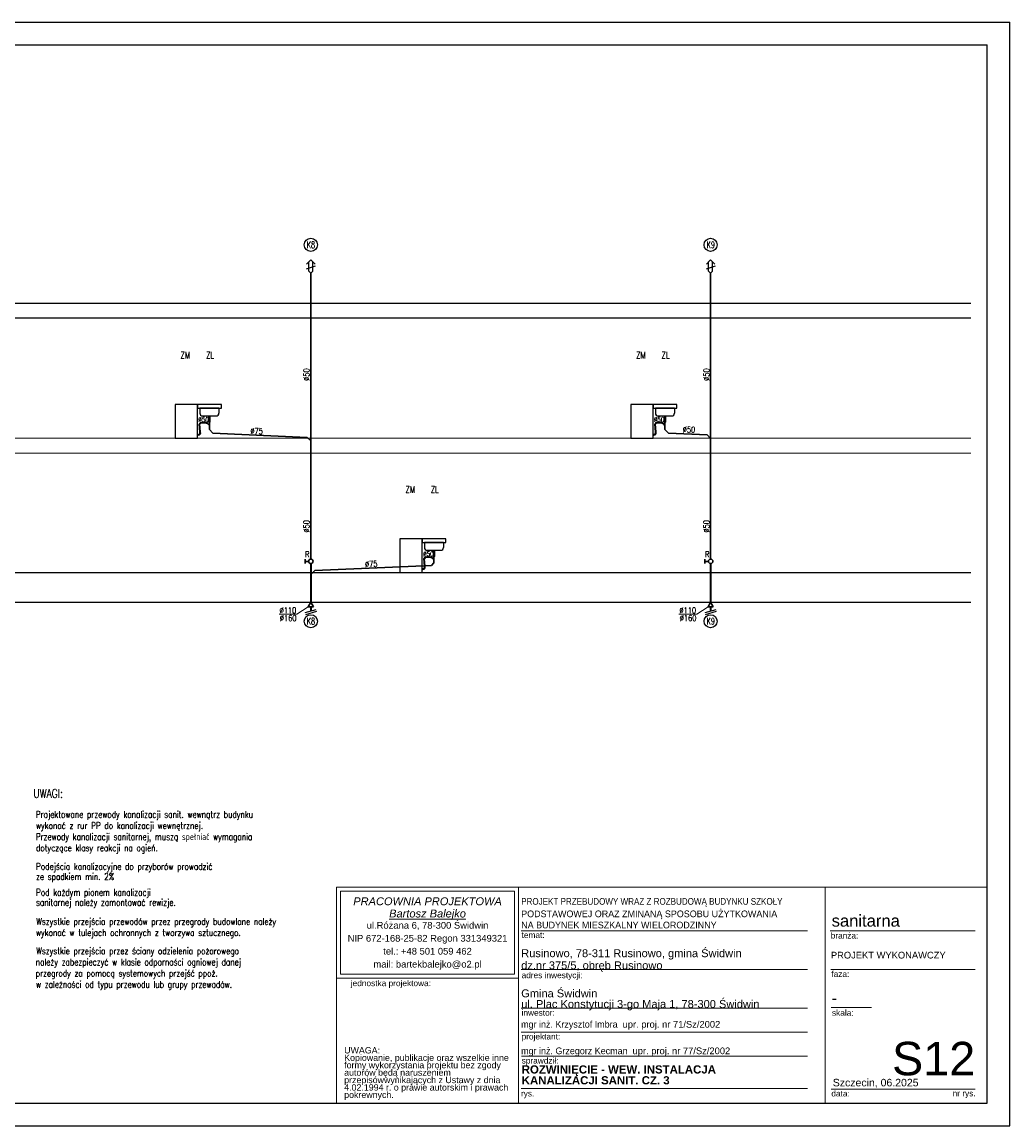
# Model space of a CAD drawing. Extents: x -220312 to -8310, y -91840 to 81907.
# Tile 128 of 128: x -34878 to -8310, y -58245 to -28545. Entities that reach past the tile are written whole.
import ezdxf

# ---------------------------------------------------------------- set-up
doc = ezdxf.new("R2010")
doc.units = 0
doc.header["$MEASUREMENT"] = 0
doc.linetypes.add('ACAD_ISO03W100', pattern=[30, 12, -18])
for name, color, linetype in [('#armatura', 7, 'Continuous'), ('#opisy', 252, 'Continuous'), ('_opis', 3, 'Continuous'), ('_TABELA', 7, 'Continuous')]:
    doc.layers.add(name, color=color, linetype=linetype)
for name, color, linetype, lineweight in [('#kan.san', 34, 'Continuous', 30), ('#ks', 34, 'Continuous', 30), ('ARCH TABELA_Nr_Pióra__1', 7, 'Continuous', 25), ('ARCH TABELA_Nr_Pióra__21', 7, 'Continuous', 9), ('ARCH TABELA_Nr_Pióra__7', 7, 'Continuous', 13), ('IS_Kanalizacja_sanitarna_grawitacyjna', 34, 'ACAD_ISO03W100', 30), ('Istniejące stropy_Nr_Pióra__5', 7, 'Continuous', 13)]:
    doc.layers.add(name, color=color, linetype=linetype, lineweight=lineweight)
doc.styles.add('GENERATED_STYLE_10', font='ariali.ttf')
doc.styles.add('GENERATED_STYLE_11', font='arialbd.ttf')
doc.styles.add('GENERATED_STYLE_7', font='txt')
doc.styles.add('GENERATED_STYLE_9', font='arial.ttf')
doc.styles.add('ROMANS', font='romans.shx', dxfattribs={"width": 0.85, "height": 0.11})

# ---------------------------------------------------------------- blocks, each defined once
blk = doc.blocks.new('A$C382C6C0C')
at = {"layer": '#ks', "color": 7, "lineweight": -3}
for p, q in [((-248.5, 61), (3951.5, 61)), ((3951.5, -2909), (3951.5, 61)), ((0, 0), (3890.5, 0)), ((3890.5, -2848), (3890.5, 0)), ((0, -2848), (3890.5, -2848)), ((-248.5, -2909), (3951.5, -2909))]:
    blk.add_line(p, q, dxfattribs=at)

msp = doc.modelspace()

# ---------------------------------------------------------------- linework, layer by layer
at = {"layer": '#armatura', "color": 3, "ltscale": 0.008}
for p, q in [((-29519, -38837), (-30158, -38837)), ((-30158, -38837), (-30158, -38929)), ((-29519, -38929), (-29519, -38837)), ((-17265, -38837), (-17904, -38837)), ((-17904, -38837), (-17904, -38929)), ((-17265, -38929), (-17265, -38837)), ((-30158, -38929), (-29519, -38929)), ((-29583, -38929), (-30098, -38929)), ((-30098, -38929), (-30098, -39066)), ((-30021, -39143), (-29660, -39143)), ((-29867, -39166), (-29867, -39312)), ((-29815, -39166), (-29867, -39166)), ((-29815, -39312), (-29815, -39166)), ((-29583, -38929), (-29583, -39066)), ((-17904, -38929), (-17265, -38929)), ((-17330, -38929), (-17845, -38929)), ((-17845, -38929), (-17845, -39066)), ((-17768, -39143), (-17407, -39143)), ((-17613, -39166), (-17613, -39312)), ((-17562, -39166), (-17613, -39166)), ((-17562, -39312), (-17562, -39166)), ((-17330, -38929), (-17330, -39066)), ((-29815, -39312), (-29867, -39312)), ((-17562, -39312), (-17613, -39312)), ((-23478, -42452), (-24117, -42452)), ((-24117, -42452), (-24117, -42544)), ((-23478, -42544), (-23478, -42452)), ((-24117, -42544), (-23478, -42544)), ((-23543, -42544), (-24058, -42544)), ((-24058, -42544), (-24058, -42681)), ((-23981, -42758), (-23620, -42758)), ((-23543, -42544), (-23543, -42681)), ((-23826, -42781), (-23826, -42927)), ((-23775, -42781), (-23826, -42781)), ((-23775, -42927), (-23826, -42927)), ((-23775, -42927), (-23775, -42781))]:
    msp.add_line(p, q, dxfattribs=at)
at = {"layer": '#armatura', "color": 3}
for p, q in [((-30095, -39578), (-30115, -39366)), ((-30076, -39572), (-30095, -39368)), ((-29924, -39323), (-30058, -39318)), ((-29928, -39343), (-30058, -39339)), ((-29881, -39343), (-29895, -39357)), ((-17842, -39578), (-17862, -39366)), ((-17822, -39572), (-17841, -39368)), ((-17671, -39323), (-17805, -39318)), ((-17675, -39343), (-17805, -39339)), ((-17628, -39343), (-17642, -39357)), ((-24055, -43193), (-24075, -42981)), ((-24035, -43187), (-24054, -42983)), ((-23884, -42938), (-24018, -42933)), ((-23888, -42958), (-24017, -42954)), ((-23841, -42958), (-23855, -42972))]:
    msp.add_line(p, q, dxfattribs=at)
at = {"layer": '#armatura', "color": 3, "ltscale": 0.008}
for points in [[(-30158, -38837), (-30758, -38837), (-30758, -39737), (-30158, -39737)], [(-17904, -38837), (-18504, -38837), (-18504, -39737), (-17904, -39737)], [(-24117, -42452), (-24717, -42452), (-24717, -43352), (-24117, -43352)]]:
    msp.add_lwpolyline(points, close=True, dxfattribs=at)
for centre, start, end in [((-30021, -39066), 180, 270), ((-29660, -39066), 270, 0), ((-17768, -39066), 180, 270), ((-17407, -39066), 270, 0), ((-23981, -42681), 180, 270), ((-23620, -42681), 270, 0)]:
    msp.add_arc(centre, 76.9, start, end, dxfattribs=at)
at = {"layer": '#armatura', "color": 3}
for centre, radius, start, end in [((-30056, -39379), 60.4, 84.0558, 167.8772), ((-30056, -39378), 39.9, 83.8238, 164.8324), ((-29928, -39388), 44.5, 42.7359, 89.9691), ((-29928, -39387), 64.8, 43.3869, 88.2937), ((-17803, -39379), 60.4, 84.0558, 167.8772), ((-17803, -39378), 39.9, 83.8238, 164.8324), ((-17675, -39388), 44.5, 42.7359, 89.9691), ((-17675, -39387), 64.8, 43.3869, 88.2937), ((-30133, -39720), 83.8, 93.1752, 111.1773), ((-30135, -39718), 61.7, 91.8982, 116.6364), ((-30137, -39592), 64.8, 270, 17.8856), ((-30137, -39592), 44.4, 270, 17.8856), ((-17879, -39720), 83.8, 93.1752, 111.1773), ((-17882, -39718), 61.7, 91.8982, 116.6364), ((-17884, -39592), 64.8, 270, 17.8856), ((-17884, -39592), 44.4, 270, 17.8856), ((-24016, -42994), 60.4, 84.0558, 167.8772), ((-24016, -42993), 39.9, 83.8238, 164.8324), ((-23888, -43003), 44.5, 42.7359, 89.9691), ((-23888, -43002), 64.8, 43.3869, 88.2937), ((-24092, -43335), 83.8, 93.1752, 111.1773), ((-24095, -43333), 61.7, 91.8982, 116.6364), ((-24097, -43207), 64.8, 270, 17.8856), ((-24097, -43207), 44.4, 270, 17.8856)]:
    msp.add_arc(centre, radius, start, end, dxfattribs=at)
at = {"layer": '#kan.san', "color": 34, "ltscale": 0.5}
for p, q in [((-29888, -39350), (-29841, -39397)), ((-29841, -39508), (-29841, -39312)), ((-17635, -39350), (-17588, -39397)), ((-17588, -39508), (-17588, -39312)), ((-29841, -39508), (-29744, -39605)), ((-27210, -39719), (-29744, -39605)), ((-27210, -39719), (-27113, -39815)), ((-17588, -39508), (-17491, -39605)), ((-16455, -39651), (-17491, -39605)), ((-16455, -39651), (-16359, -39748)), ((-23848, -42965), (-23800, -43012)), ((-23800, -43097), (-23800, -42927)), ((-27113, -43412), (-27005, -43303)), ((-27005, -43303), (-23866, -43162)), ((-23800, -43097), (-23866, -43162))]:
    msp.add_line(p, q, dxfattribs=at)
at = {"layer": '#kan.san', "color": 34}
for p, q in [((-27265, -42995), (-27265, -43115)), ((-27173, -43055), (-27265, -43055)), ((-16511, -42995), (-16511, -43115)), ((-16419, -43055), (-16511, -43055)), ((-27113, -44390), (-27113, -44282)), ((-16359, -44390), (-16359, -44282))]:
    msp.add_line(p, q, dxfattribs=at)
for centre in [(-27113, -43055), (-16359, -43055)]:
    msp.add_circle(centre, 60.2, dxfattribs=at)
at = {"layer": '#ks', "lineweight": 35}
for p, q in [((-27113, -43115), (-27113, -44152)), ((-16359, -43115), (-16359, -44152)), ((-27113, -44282), (-27113, -44390)), ((-16359, -44282), (-16359, -44390))]:
    msp.add_line(p, q, dxfattribs=at)
for p, q in [((-47202, -36112), (-9364, -36112)), ((-9364, -36512), (-47202, -36512)), ((-47202, -43352), (-9364, -43352)), ((-47442, -44152), (-9364, -44152))]:
    msp.add_line(p, q)
at = {"color": 7, "lineweight": -3}
for centre in [(-27113, -34538), (-16359, -34538), (-27113, -44666), (-16359, -44666)]:
    msp.add_circle(centre, 176, dxfattribs=at)
at = {"layer": '_opis', "color": 7, "lineweight": 30}
for p, q in [((-27113, -44152), (-27183, -44282)), ((-27113, -44152), (-27044, -44282)), ((-16359, -44152), (-16428, -44282)), ((-16359, -44152), (-16289, -44282)), ((-27044, -44282), (-27183, -44282)), ((-16289, -44282), (-16428, -44282))]:
    msp.add_line(p, q, dxfattribs=at)
at = {"layer": '_opis', "color": 7, "lineweight": 0}
for p, q in [((-27486, -44472), (-27968, -44472)), ((-27183, -44280), (-27486, -44472)), ((-16732, -44472), (-17214, -44472)), ((-16428, -44280), (-16732, -44472))]:
    msp.add_line(p, q, dxfattribs=at)
at = {"layer": '_TABELA', "color": 3}
for p, q in [((-27229, -35060), (-27113, -34945)), ((-27166, -35248), (-27166, -34998)), ((-26998, -35060), (-27113, -34945)), ((-27060, -35248), (-27060, -34998)), ((-16474, -35060), (-16359, -34945)), ((-16412, -35248), (-16412, -34998)), ((-16243, -35060), (-16359, -34945)), ((-16306, -35248), (-16306, -34998)), ((-27225, -35187), (-26982, -35101)), ((-27113, -35301), (-27166, -35248)), ((-27113, -35301), (-27060, -35248)), ((-16471, -35187), (-16227, -35101)), ((-16359, -35301), (-16412, -35248)), ((-16359, -35301), (-16306, -35248))]:
    msp.add_line(p, q, dxfattribs=at)
at = {"layer": '_TABELA', "color": 7}
for p, q in [((-27262, -44434), (-26965, -44347)), ((-27247, -44481), (-26951, -44395)), ((-16507, -44434), (-16211, -44347)), ((-16493, -44481), (-16197, -44395))]:
    msp.add_line(p, q, dxfattribs=at)
at = {"layer": 'ARCH TABELA_Nr_Pióra__21', "linetype": 'Continuous'}
for p, q in [((-26420, -51824), (-21526, -51824)), ((-26420, -57635), (-26420, -51824)), ((-26420, -51824), (-8920, -51824)), ((-26313, -54164), (-26313, -51930)), ((-26313, -51930), (-21633, -51930)), ((-21633, -54164), (-21633, -51930)), ((-21526, -51824), (-21526, -57635)), ((-21526, -54271), (-21526, -51824)), ((-13281, -51824), (-13281, -57635)), ((-8920, -51824), (-8920, -57635)), ((-21526, -57635), (-21526, -52224)), ((-21454, -52994), (-13754, -52994)), ((-13142, -52994), (-9243, -52994)), ((-21454, -54034), (-13754, -54034)), ((-13125, -54034), (-9243, -54034)), ((-26420, -54271), (-21526, -54271)), ((-26313, -54164), (-21633, -54164)), ((-21454, -55074), (-13754, -55074)), ((-13113, -55057), (-12033, -55057)), ((-21454, -55722), (-13754, -55722)), ((-21443, -56371), (-13754, -56371)), ((-21454, -57235), (-13754, -57235)), ((-13113, -57253), (-10831, -57253)), ((-10831, -57253), (-9243, -57253)), ((-26420, -57635), (-21526, -57635)), ((-8920, -57635), (-21526, -57635))]:
    msp.add_line(p, q, dxfattribs=at)
at = {"layer": 'IS_Kanalizacja_sanitarna_grawitacyjna', "linetype": 'ByBlock'}
for p, q in [((-27113, -42995), (-27113, -35301)), ((-16359, -42995), (-16359, -35301))]:
    msp.add_line(p, q, dxfattribs=at)
at = {"layer": 'Istniejące stropy_Nr_Pióra__5', "linetype": 'Continuous'}
for p, q in [((-9364, -39737), (-47202, -39737)), ((-9364, -40142), (-47202, -40142))]:
    msp.add_line(p, q, dxfattribs=at)

# ---------------------------------------------------------------- block references
at = {"layer": '#ks', "color": 1, "lineweight": 35, "xscale": 10, "yscale": 10, "zscale": 10}
msp.add_blockref('A$C382C6C0C', (-47825, -29155), dxfattribs=at)

# ---------------------------------------------------------------- texts
at = {"layer": '#armatura', "color": 3, "style": 'ROMANS', "width": 0.75}
for s, p in [('ZM', (-30615, -37594)), ('ZL', (-29929, -37594)), ('ZM', (-18362, -37594)), ('ZL', (-17676, -37594)), ('ZM', (-24564, -41209)), ('ZL', (-23888, -41209))]:
    msp.add_text(s, height=180, dxfattribs=at).set_placement(p)
at = {"layer": '#armatura', "color": 3, "style": 'ROMANS', "width": 0.7}
for s, height, rotation, p in [('%%C50', 128, 357.4293, (-30142, -39296)), ('%%C50', 128, 357.4293, (-17889, -39296)), ('%%C75', 160, 357.981, (-28740, -39626)), ('%%C50', 160, 357.981, (-17112, -39584)), ('%%C75', 160, 3.3869, (-25650, -43215)), ('%%C50', 128, 357.4293, (-24094, -42911))]:
    msp.add_text(s, height=height, rotation=rotation, dxfattribs=at).set_placement(p)
at = {"layer": '#opisy', "color": 7, "style": 'ROMANS', "width": 0.8}
for s, p in [('Podejścia kanalizacyjne do przyborów prowadzić', (-34503, -51354)), ('ze spadkiem min. 2%%% ', (-34503, -51627))]:
    msp.add_text(s, height=180, dxfattribs=at).set_placement(p)
at = {"layer": '_opis', "color": 3, "lineweight": 30, "style": 'ROMANS', "width": 0.6}
for s, p in [('K8', (-27220, -34627)), ('K9', (-16465, -34627)), ('K8', (-27220, -44755)), ('K9', (-16465, -44755))]:
    msp.add_text(s, height=180, dxfattribs=at).set_placement(p)
at = {"layer": '_opis', "color": 7, "style": 'ROMANS', "width": 0.8}
for s, p in [('Projektowane przewody kanalizacji sanit. wewnątrz budynku', (-34509, -49953)), ('wykonać z rur PP do kanalizacji wewnętrznej.', (-34503, -50253)), ('Przewody kanalizacji sanitarnej, muszą spełniać wymagania', (-34509, -50553)), ('dotyczące klasy reakcji na ogień.', (-34503, -50853)), ('Pod każdym pionem kanalizacji', (-34503, -52050)), ('sanitarnej należy zamontować rewizje.', (-34503, -52321)), ('Wszystkie przejścia przewodów przez przegrody budowlane należy', (-34494, -52834)), ('wykonać w tulejach ochronnych z tworzywa sztucznego.', (-34503, -53134)), ('Wszystkie przejścia przez ściany odzielenia pożarowego', (-34494, -53626)), ('należy zabezpieczyć w klasie odporności ogniowej danej', (-34511, -53926)), ('przegrody za pomocą systemowych przejść ppoż. ', (-34511, -54226)), ('w zależności od typu przewodu lub grupy przewodów.', (-34503, -54526))]:
    msp.add_text(s, height=180, dxfattribs=at).set_placement(p)
at = {"layer": '_TABELA', "color": 3, "style": 'ROMANS', "width": 0.7}
for p in [(-27149, -38198), (-16394, -38198), (-27149, -42281), (-16394, -42281)]:
    msp.add_text('%%C50', height=160, rotation=90, dxfattribs=at).set_placement(p)
at = {"layer": '_TABELA', "color": 7, "style": 'ROMANS'}
for s, height, width, p in [('R', 160, 0.7, (-27266, -42946)), ('R', 160, 0.7, (-16511, -42946)), ('%%C110', 160, 0.7, (-27952, -44452)), ('%%C160', 160, 0.7, (-27945, -44661)), ('%%C110', 160, 0.7, (-17198, -44452)), ('%%C160', 160, 0.7, (-17191, -44661)), ('UWAGI:', 240, 0.75, (-34573, -49420))]:
    msp.add_text(s, height=height, dxfattribs=dict(at, width=width)).set_placement(p)
at = {"layer": 'ARCH TABELA_Nr_Pióra__1', "color": 7, "linetype": 'Continuous', "style": 'GENERATED_STYLE_7', "width": 0.9}
msp.add_text('PROJEKT PRZEBUDOWY WRAZ Z ROZBUDOWĄ BUDYNKU SZKOŁY', height=180, dxfattribs=at).set_placement((-21454, -52294))
at = {"layer": 'ARCH TABELA_Nr_Pióra__1', "color": 7, "linetype": 'Continuous', "style": 'GENERATED_STYLE_7'}
for s, p in [('PODSTAWOWEJ ORAZ ZMINANĄ SPOSOBU UŻYTKOWANIA', (-21454, -52629)), ('NA BUDYNEK MIESZKALNY WIELORODZINNY', (-21454, -52930))]:
    msp.add_text(s, height=180, dxfattribs=at).set_placement(p)
at = {"layer": 'ARCH TABELA_Nr_Pióra__1', "linetype": 'Continuous', "char_height": 220, "attachment_point": 1, "style": 'GENERATED_STYLE_11'}
for s, insert in [('ROZWINIĘCIE - WEW. INSTALACJA  ', (-21440, -56615)), ('KANALIZACJI SANIT. CZ. 3', (-21440, -56907))]:
    msp.add_mtext(s, dxfattribs=dict(at, insert=insert))
at = {"layer": 'ARCH TABELA_Nr_Pióra__21', "linetype": 'Continuous', "insert": (-21454, -55135), "char_height": 212.77, "attachment_point": 7, "line_spacing_factor": 0.807442, "style": 'GENERATED_STYLE_9'}
msp.add_mtext('{Gmina Świdwin\\Pul. Plac Konstytucji 3-go Maja 1, 78-300 Świdwin}', dxfattribs=at)
at = {"layer": 'ARCH TABELA_Nr_Pióra__7', "linetype": 'Continuous'}
for s, insert, char_height, attachment_point, line_spacing_factor, style in [('{PRACOWNIA PROJEKTOWA\\P\\LBartosz Balejko}', (-23973, -52095), 212.77, 2, 0.926719, 'GENERATED_STYLE_10'), ('{Rusinowo, 78-311 Rusinowo, gmina Świdwin \\Pdz.nr 375/5, obręb Rusinowo}', (-21454, -54095), 212.77, 7, 0.918867, 'GENERATED_STYLE_9'), ('PROJEKT WYKONAWCZY', (-13125, -53560), 180, 1, 0.923713, 'GENERATED_STYLE_9')]:
    msp.add_mtext(s, dxfattribs=dict(at, insert=insert, char_height=char_height, attachment_point=attachment_point, line_spacing_factor=line_spacing_factor, style=style))
at = {"layer": 'ARCH TABELA_Nr_Pióra__7', "linetype": 'Continuous', "style": 'GENERATED_STYLE_9'}
for s, insert, char_height, attachment_point in [('sanitarna', (-13104, -52564), 319.2, 1), ('{temat:}', (-21443, -53030), 159.6, 1), ('{branża:}', (-13130, -53043), 159.6, 1), ('{jednostka projektowa:}', (-26037, -54325), 159.58, 1), ('{adres inwestycji:}', (-21443, -54110), 159.58, 1), ('{faza:}', (-13113, -54079), 159.6, 1), ('-', (-13106, -54645), 319, 1), ('{inwestor:}', (-21443, -55119), 159.58, 1), ('{skala:}', (-13095, -55121), 159.6, 1), ('{projektant:}', (-21443, -55759), 159.58, 1), ('S12', (-9243, -55983), 900, 3), ('{sprawdził:}', (-21441, -56407), 159.58, 1), ('Szczecin, 06.2025', (-13074, -56978), 202.13, 1), ('{data:}', (-13112, -57292), 159.6, 1), ('{rys.}', (-21461, -57292), 159.6, 1), ('{nr rys.}', (-9851, -57289), 159.6, 1)]:
    msp.add_mtext(s, dxfattribs=dict(at, insert=insert, char_height=char_height, attachment_point=attachment_point))
for s, insert, char_height, width, attachment_point, line_spacing_factor in [('{ul.Różana 6, 78-300 Świdwin\\PNIP 672-168-25-82 Regon 331349321\\Ptel.: +48 501 059 462\\Pmail: bartekbalejko@o2.pl}', (-23973, -52757), 180.85, 4680.85, 2, 1.156383), ('{UWAGA:\\PKopiowanie, publikacje oraz wszelkie inne formy wykorzystania projektu bez zgody autorów będą naruszeniem przepisówwynikających z Ustawy z dnia 4.02.1994 r. o prawie autorskim i prawach pokrewnych.}', (-26215, -56125), 170.213, 4483.41, 1, 0.703415)]:
    msp.add_mtext(s, dxfattribs=dict(at, insert=insert, char_height=char_height, width=width, attachment_point=attachment_point, line_spacing_factor=line_spacing_factor))
at = {"layer": 'ARCH TABELA_Nr_Pióra__7', "color": 0, "linetype": 'Continuous', "char_height": 180, "attachment_point": 1, "style": 'GENERATED_STYLE_7'}
for s, insert, width in [('mgr inż. Krzysztof Imbra  \\fArial|b0|i0|c238;upr. proj. nr 71/Sz/2002', (-21456, -55421), 7590.75), ('mgr inż. Grzegorz Kecman  \\fArial|b0|i0|c238;upr. proj. nr 77/Sz/2002', (-21456, -56135), 7371.6)]:
    msp.add_mtext(s, dxfattribs=dict(at, insert=insert, width=width))

doc.saveas('drawing.dxf')
